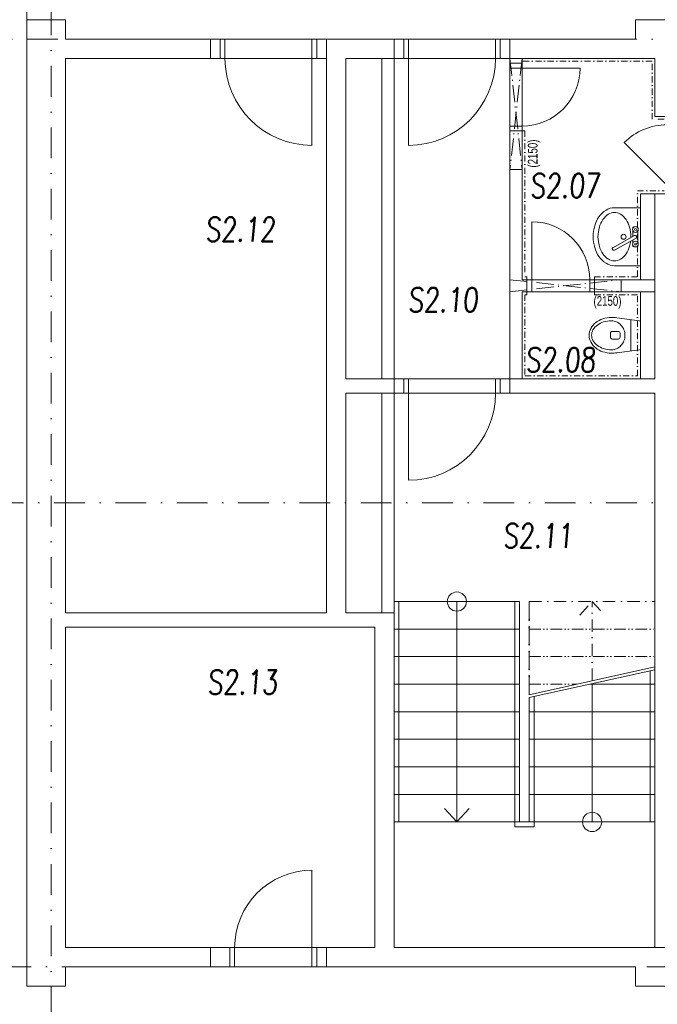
# Model space of a CAD drawing. Header units: millimetres. Extents: x 213386 to 459888, y 74252 to 208052.
# Tile 3 of 256: x 379752 to 386352, y 82745 to 92932. Entities that reach past the tile are written whole.
import ezdxf

# ---------------------------------------------------------------- set-up
doc = ezdxf.new("R2010")
doc.units = ezdxf.units.MM
for name, pattern in [('ACAD_ISO10W100', [18.5, 12, -3, 0.5, -3]), ('ACAD_ISO12W100', [22, 12, -3, 0.5, -3, 0.5, -3]), ('ČERCHOVANÁ', [25.4, 12.7, -6.35, 0, -6.35])]:
    doc.linetypes.add(name, pattern=pattern)
for name, color, linetype, lineweight in [('NOVA', 255, 'Continuous', 0), ('NOVÁ TENKÁ', 255, 'Continuous', 0), ('NOVÁ TLUSTÁ', 255, 'Continuous', 0), ('OBKLAD', 255, 'ČERCHOVANÁ', 0), ('OSY', 255, 'Continuous', 0), ('POPIS2', 255, 'Continuous', 0), ('TENKA', 255, 'Continuous', 0), ('TLUSTA', 255, 'Continuous', 0), ('ZARIZOVAKY', 255, 'Continuous', 0), ('ŽB', 255, 'Continuous', 0)]:
    doc.layers.add(name, color=color, linetype=linetype, lineweight=lineweight)
doc.styles.add('CS-ROMANS', font='romans.shx', dxfattribs={"width": 0.75, "oblique": 5})
doc.styles.get("Standard").update_dxf_attribs({"font": 'arial.ttf'})

# ---------------------------------------------------------------- blocks, each defined once
blk = doc.blocks.new('ZÁCHOD ZÁVĚSNÝ 1')
for p, q in [((-245, 180), (-9, 151)), ((-100, 162), (-100, -162)), ((0, -141), (0, 141)), ((-310, 20), (-310, -20)), ((-230, 40), (-290, 40)), ((-210, -20), (-210, 20)), ((-290, -40), (-230, -40)), ((-245, -180), (-9, -151))]:
    blk.add_line(p, q)
for points in [[(-245, 180, 0.04851), (-300, 185, 0.080575), (-390, 170, 0.089181), (-463, 131, 0.104847), (-513, 69, 0.119451), (-530, 0, 0.119451), (-513, -69, 0.104847), (-463, -131, 0.089181), (-390, -170, 0.080575), (-300, -185, 0.080575)], [(-245, 180, 0.04851), (-300, 185, 0.080575), (-390, 170, 0.089181), (-463, 131, 0.104847), (-513, 69, 0.119451), (-530, 0, 0.119451), (-513, -69, 0.104847), (-463, -131, 0.089181), (-390, -170, 0.080575), (-300, -185, 0.080575)], [(-300, 150, 0.073704), (-381, 138, 0.084553), (-445, 106, 0.106397), (-491, 55, 0.129495), (-505, 0, 0.129495), (-491, -55, 0.106397), (-445, -106, 0.084553), (-381, -138, 0.073704), (-300, -150, 0.073704)], [(-160, 0, 0.092488), (-171, 58, 0.095798), (-201, 106, 0.100885), (-247, 139, 0.104803), (-300, 150, 0.104803)], [(-300, -150, 0.104803), (-247, -139, 0.100885), (-201, -106, 0.095798), (-171, -58, 0.092488), (-160, 0, 0.092488)], [(-300, -185, 0.04851), (-245, -180, 0.000008)], [(-300, -185, 0.04851), (-245, -180, 0.000008)]]:
    blk.add_lwpolyline(points, format="xyb")
for centre, radius, start, end in [((-10, 141), 10, 0, 82.9987), ((-290, 20), 20, 90, 180), ((-230, 20), 20, 0, 90), ((-290, -20), 20, 180, 270), ((-230, -20), 20, 270, 0), ((-10, -141), 10, 277.0013, 0)]:
    blk.add_arc(centre, radius, start, end)
blk = doc.blocks.new('UMYVADLO 60 1')
for p, q in [((300, 0), (-300, 0)), ((300, -269), (300, 0)), ((-300, 0), (-300, -269)), ((-14, -44), (-139, -269)), ((11, -60), (-114, -285)), ((-101, -27), (-101, -36)), ((-93, -27), (-101, -27)), ((-101, -69), (-101, -77)), ((-101, -77), (-93, -77)), ((57, -27), (-60, -27)), ((-60, -77), (-35, -77)), ((1, -77), (57, -77)), ((1, -77), (24, -77)), ((99, -27), (90, -27)), ((90, -77), (99, -77)), ((99, -36), (99, -27)), ((99, -77), (99, -69))]:
    blk.add_line(p, q)
for points in [[(250, -269, -0.137492), (233, -330, -0.107026), (177, -389, -0.080897), (99, -425, -0.06883), (0, -439, -0.06883), (-99, -425, -0.080897), (-177, -389, -0.107026), (-233, -330, -0.137492), (-250, -269, -0.137492), (-233, -207, -0.107026), (-177, -148, -0.080897), (-99, -112, -0.037258), (-46, -101, -0.06883)], [(-10, -99, -0.006936), (0, -99, -0.06883), (99, -112, -0.080897), (177, -148, -0.107026), (233, -207, -0.137492), (250, -269, -0.137492)], [(300, -269, -0.137492), (275, -356, -0.107026), (205, -430, -0.080897), (113, -473, -0.06883), (0, -489, -0.06883), (-113, -473, -0.080897), (-205, -430, -0.107026), (-275, -356, -0.137492), (-300, -269, -0.137492)]]:
    blk.add_lwpolyline(points, format="xyb")
for centre, radius in [((-76, -52), 30), ((-76, -52), 10), ((74, -52), 30), ((74, -52), 10), ((-1, -174), 25.7)]:
    blk.add_circle(centre, radius)
for centre, start, end in [((-1, -52), 327.9946, 147.9946), ((-126, -277), 147.9946, 327.9946)]:
    blk.add_arc(centre, 15, start, end)
blk = doc.blocks.new('P11')
at = {"layer": 'NOVÁ TLUSTÁ', "linetype": 'ACAD_ISO10W100', "ltscale": 15}
for p, q in [((312745, 138791), (312745, 138666)), ((312745, 138791), (313895, 138666)), ((312745, 138666), (313895, 138791)), ((313895, 138666), (313895, 138791))]:
    blk.add_line(p, q, dxfattribs=at)

msp = doc.modelspace()

# ---------------------------------------------------------------- linework, layer by layer
at = {"layer": 'NOVA'}
for points in [[(382826.638, 92732.154), (381841.638, 92732.154)], [(381876.638, 92532.154), (381876.638, 92732.154)], [(382776.638, 92532.154), (382776.638, 92732.154)], [(383726.638, 92732.154), (384726.638, 92732.154)], [(384726.638, 92732.154), (383726.638, 92732.154)], [(383776.638, 92532.154), (383776.638, 92732.154)], [(384676.638, 92532.154), (384676.638, 92732.154)], [(381841.638, 92532.154), (382811.638, 92532.154)], [(383726.638, 92532.154), (384726.638, 92532.154)], [(384726.638, 89217.154), (383726.638, 89217.154)], [(383776.638, 89067.154), (383776.638, 89217.154)], [(384676.638, 89067.154), (384676.638, 89217.154)], [(383726.638, 89067.154), (384726.638, 89067.154)]]:
    msp.add_lwpolyline(points, dxfattribs=at)
for points in [[(382776.638, 92532.154), (382776.638, 91632.154, -0.414213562), (381876.638, 92532.154)], [(383776.638, 92532.154), (383776.638, 91632.154, 0.414213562), (384676.638, 92532.154)], [(386451.638, 91219.654), (386009.696, 91661.596, -0.198912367), (386451.638, 91844.654)], [(383776.638, 89067.154), (383776.638, 88167.154, 0.414213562), (384676.638, 89067.154)]]:
    msp.add_lwpolyline(points, format="xyb", dxfattribs=at)
at = {"layer": 'NOVA', "ltscale": 5}
for points in [[(383726.638, 89067.154), (383776.638, 89067.154), (383776.638, 89217.154), (383726.638, 89217.154)], [(384726.638, 89067.154), (384676.638, 89067.154), (384676.638, 89217.154), (384726.638, 89217.154)]]:
    msp.add_lwpolyline(points, close=True, dxfattribs=at)
at = {"layer": 'NOVÁ TENKÁ', "ltscale": 5}
msp.add_line((382776.638, 83332.154), (382776.638, 84132.154), dxfattribs=at)
at = {"layer": 'NOVÁ TENKÁ'}
for points in [[(384826.638, 92482.154), (384951.638, 92482.154)], [(384826.638, 91832.154), (384826.638, 92432.154)], [(384951.638, 92432.154), (384951.638, 91832.154)], [(384826.638, 91782.154), (384951.638, 91782.154)], [(385001.638, 90242.154), (385001.638, 90117.154)], [(385051.638, 90242.154), (385651.638, 90242.154)], [(385701.638, 90242.154), (385701.638, 90117.154)], [(385651.638, 90117.154), (385051.638, 90117.154)], [(381926.638, 83332.154), (381926.638, 83132.154)], [(381976.638, 83332.154), (382776.638, 83332.154)], [(382826.638, 83332.154), (382826.638, 83132.154)], [(382776.638, 83132.154), (381976.638, 83132.154)]]:
    msp.add_lwpolyline(points, dxfattribs=at)
for points in [[(384951.638, 92432.154), (385551.638, 92432.154, -0.414213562), (384951.638, 91832.154)], [(385051.638, 90242.154), (385051.638, 90842.154, -0.414213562), (385651.638, 90242.154)]]:
    msp.add_lwpolyline(points, format="xyb", dxfattribs=at)
at = {"layer": 'NOVÁ TENKÁ', "ltscale": 5}
msp.add_arc((382776.638, 83332.154), 800, 90, 180, dxfattribs=at)
at = {"layer": 'NOVÁ TLUSTÁ'}
for p, q in [((381726.638, 92532.154), (381841.638, 92532.154)), ((382811.638, 92532.154), (382926.638, 92532.154)), ((383501.638, 92532.154), (383501.638, 89217.154)), ((383626.638, 92532.154), (383626.638, 89217.154)), ((383626.638, 92532.154), (383726.638, 92532.154)), ((384726.638, 92532.154), (384826.638, 92532.154)), ((384951.638, 90242.154), (385051.638, 90242.154)), ((385651.638, 90242.154), (386326.638, 90242.154)), ((384951.638, 90117.154), (385051.638, 90117.154)), ((385651.638, 90117.154), (386326.638, 90117.154)), ((383501.638, 89067.154), (383501.638, 86797.154)), ((383626.638, 89067.154), (383626.638, 86797.154)), ((383626.638, 89067.154), (383726.638, 89067.154)), ((384826.638, 89067.154), (384726.638, 89067.154)), ((381726.638, 83332.154), (381976.638, 83332.154)), ((382776.638, 83332.154), (382926.638, 83332.154))]:
    msp.add_line(p, q, dxfattribs=at)
at = {"layer": 'NOVÁ TLUSTÁ', "ltscale": 5}
msp.add_line((386176.638, 90117.154), (386176.638, 89217.154), dxfattribs=at)
at = {"layer": 'NOVÁ TLUSTÁ'}
for points in [[(379826.638, 93082.154), (379826.638, 92932.154)], [(380076.638, 93082.154), (380076.638, 92932.154)], [(381726.638, 92732.154), (381726.638, 92532.154)], [(381841.638, 92732.154), (381726.638, 92732.154)], [(381826.673, 92533.168), (381826.673, 92733.168)], [(382826.638, 92532.154), (382826.638, 92732.154)], [(382826.638, 92732.154), (382926.638, 92732.154)], [(383626.638, 92532.154), (383626.638, 92732.154)], [(383726.638, 92732.154), (383626.638, 92732.154)], [(383626.638, 92732.154), (383726.638, 92732.154)], [(383726.638, 92532.154), (383726.638, 92732.154)], [(384726.638, 92732.154), (384826.638, 92732.154)], [(384726.638, 92532.154), (384726.638, 92732.154)], [(384726.638, 92732.154), (384826.638, 92732.154)], [(384826.638, 92532.154), (384826.638, 92732.154)], [(384826.638, 92432.154), (384826.638, 92532.154)], [(384951.638, 92432.154), (384951.638, 92532.154)], [(384826.638, 92432.154), (384951.638, 92432.154)], [(384826.638, 89217.154), (384826.638, 91832.154)], [(384826.638, 91832.154), (384951.638, 91832.154)], [(384951.638, 90242.154), (384951.638, 91832.154)], [(385051.638, 90242.154), (385051.638, 90117.154)], [(385651.638, 90242.154), (385651.638, 90117.154)], [(384951.638, 89217.154), (384951.638, 90117.154)], [(383626.638, 89067.154), (383626.638, 89217.154)], [(383726.638, 89217.154), (383626.638, 89217.154)], [(383726.638, 89067.154), (383726.638, 89217.154)], [(384726.638, 89067.154), (384726.638, 89217.154)], [(384726.638, 89217.154), (384826.638, 89217.154)], [(384826.638, 89217.154), (384826.638, 89067.154)], [(381726.638, 83132.154), (381726.638, 83332.154)], [(381976.638, 83332.154), (381976.638, 83132.154)], [(382776.638, 83332.154), (382776.638, 83132.154)], [(382926.638, 83132.154), (382926.638, 83332.154)], [(381976.638, 83132.154), (381726.638, 83132.154)], [(382776.638, 83132.154), (382926.638, 83132.154)]]:
    msp.add_lwpolyline(points, dxfattribs=at)
at = {"layer": 'NOVÁ TLUSTÁ', "ltscale": 5}
msp.add_lwpolyline([(386326.638, 91132.154), (386176.638, 91132.154), (386176.638, 90242.154)], dxfattribs=at)
at = {"layer": 'OBKLAD', "ltscale": 5}
for p, q in [((384981.638, 92502.154), (384951.638, 92502.154)), ((384951.638, 91782.154), (384981.638, 91782.154)), ((385001.638, 90242.154), (385001.638, 90272.154)), ((385701.638, 90242.154), (385701.638, 90272.154)), ((385001.638, 90117.154), (385001.638, 90087.154)), ((385701.638, 90117.154), (385701.638, 90087.154))]:
    msp.add_line(p, q, dxfattribs=at)
for points in [[(386421.638, 91902.154), (386296.638, 91902.154), (386296.638, 92502.154), (384981.638, 92502.154)], [(384981.638, 91782.154), (384981.638, 90272.154), (385001.638, 90272.154)], [(385701.638, 90272.154), (386146.638, 90272.154), (386146.638, 91162.154), (386421.638, 91162.154)], [(385001.638, 90087.154), (384981.638, 90087.154), (384981.638, 89247.154), (386146.638, 89247.154), (386146.638, 90087.154), (385701.638, 90087.154)]]:
    msp.add_lwpolyline(points, dxfattribs=at)
at = {"layer": 'OSY', "linetype": 'ČERCHOVANÁ', "ltscale": 25}
for p, q in [((380076.638, 100709.563), (380076.638, 76457.929)), ((385226.638, 92732.154), (372474.222, 92732.154)), ((400113.194, 92732.154), (385301.638, 92732.154)), ((400113.194, 87932.154), (372474.222, 87932.154)), ((381776.638, 83132.154), (372474.222, 83132.154)), ((398626.638, 83132.154), (382976.638, 83132.154))]:
    msp.add_line(p, q, dxfattribs=at)
at = {"layer": 'TENKA'}
for p, q in [((383626.638, 86912.154), (384926.638, 86912.154)), ((383676.638, 86912.154), (383676.638, 84632.154)), ((384276.638, 86912.154), (384276.638, 84632.154)), ((384926.638, 86912.154), (384926.638, 84632.154)), ((383626.638, 86627.154), (384926.638, 86627.154)), ((383626.638, 86342.154), (384926.638, 86342.154)), ((386276.638, 84632.154), (386276.638, 86193.833)), ((383626.638, 86057.154), (384926.638, 86057.154)), ((385657.024, 86057.154), (386326.638, 86057.154)), ((385676.638, 84632.154), (385676.638, 86061.481)), ((385026.638, 85918.1), (385026.638, 84632.154)), ((383626.638, 85772.154), (384926.638, 85772.154)), ((385026.638, 85772.154), (386326.638, 85772.154)), ((383626.638, 85487.154), (384926.638, 85487.154)), ((385026.638, 85487.154), (386326.638, 85487.154)), ((383626.638, 85202.154), (384926.638, 85202.154)), ((385026.638, 85202.154), (386326.638, 85202.154)), ((383626.638, 84917.154), (384926.638, 84917.154)), ((385026.638, 84917.154), (386326.638, 84917.154)), ((383626.638, 84632.154), (386326.638, 84632.154))]:
    msp.add_line(p, q, dxfattribs=at)
at = {"layer": 'TENKA', "linetype": 'ČERCHOVANÁ', "ltscale": 10}
for p, q in [((385026.638, 86912.154), (386326.638, 86912.154)), ((385026.638, 86912.154), (385026.638, 85948.821)), ((385676.638, 86092.202), (385676.638, 86912.154))]:
    msp.add_line(p, q, dxfattribs=at)
at = {"layer": 'TENKA', "linetype": 'ACAD_ISO12W100', "ltscale": 10}
for p, q in [((385026.638, 86627.154), (386326.638, 86627.154)), ((385026.638, 86342.154), (386326.638, 86342.154)), ((385026.638, 86057.154), (385517.754, 86057.154))]:
    msp.add_line(p, q, dxfattribs=at)
at = {"layer": 'TENKA', "ltscale": 5}
for p, q in [((385026.638, 85948.821), (386326.638, 86235.583)), ((385026.638, 85918.1), (386326.638, 86204.862))]:
    msp.add_line(p, q, dxfattribs=at)
at = {"layer": 'TENKA'}
for points in [[(384876.638, 86912.154), (384876.638, 84582.154), (385076.638, 84582.154), (385076.638, 85929.129)], [(384926.638, 86912.154), (384926.638, 84632.154), (385026.638, 84632.154), (385026.638, 85918.1)], [(384150.219, 84772.154), (384276.638, 84632.154), (384405.227, 84772.154)]]:
    msp.add_lwpolyline(points, dxfattribs=at)
at = {"layer": 'TENKA', "linetype": 'ČERCHOVANÁ', "ltscale": 10}
for points in [[(385026.638, 85948.821), (385026.638, 86912.154)], [(385550.219, 86772.154), (385676.638, 86912.154), (385805.227, 86772.154)]]:
    msp.add_lwpolyline(points, dxfattribs=at)
at = {"layer": 'TENKA'}
for centre in [(384276.638, 86912.154), (385676.638, 84632.154)]:
    msp.add_circle(centre, 99.364, dxfattribs=at)
at = {"layer": 'TLUSTA'}
for p in [(380226.638, 83132.154), (379826.638, 82932.154)]:
    msp.add_line(p, (380226.638, 82932.154), dxfattribs=at)
at = {"layer": 'ŽB'}
for p, q in [((379826.638, 92932.154), (380226.638, 92932.154)), ((379826.638, 92932.154), (380226.638, 92932.154)), ((386126.638, 92732.154), (386126.638, 92932.154)), ((386126.638, 92932.154), (386526.638, 92932.154)), ((380226.638, 92732.154), (381726.638, 92732.154)), ((382926.638, 92732.154), (382926.638, 86797.154)), ((382926.638, 92732.154), (383626.638, 92732.154)), ((380226.638, 92532.154), (381726.638, 92532.154)), ((383126.638, 92532.154), (383126.638, 89217.154)), ((383126.638, 92532.154), (383626.638, 92532.154)), ((384826.638, 92532.154), (386326.638, 92532.154)), ((386326.638, 92532.154), (386326.638, 91932.154)), ((386326.638, 91932.154), (386526.638, 91932.154)), ((386326.638, 91132.154), (386326.638, 89217.154)), ((386326.638, 91132.154), (386526.638, 91132.154)), ((383126.638, 89217.154), (383626.638, 89217.154)), ((384826.638, 89217.154), (386326.638, 89217.154)), ((383126.638, 89067.154), (383626.638, 89067.154)), ((383126.638, 89067.154), (383126.638, 86797.154)), ((384826.638, 89067.154), (386326.638, 89067.154)), ((386326.638, 89067.154), (386326.638, 84532.154)), ((380226.638, 86797.154), (382926.638, 86797.154)), ((383126.638, 86797.154), (383626.638, 86797.154)), ((383626.638, 86797.154), (383626.638, 83332.154)), ((380226.638, 86647.154), (382926.638, 86647.154)), ((382926.638, 86647.154), (383426.638, 86647.154)), ((383426.638, 86647.154), (383426.638, 83332.154)), ((386326.638, 84532.154), (386326.638, 83332.154)), ((380226.638, 83332.154), (381726.638, 83332.154)), ((382926.638, 83332.154), (383426.638, 83332.154)), ((383626.638, 83332.154), (386526.638, 83332.154)), ((380226.638, 83132.154), (381726.638, 83132.154)), ((382926.638, 83132.154), (386126.638, 83132.154)), ((386126.638, 83132.154), (386126.638, 82932.154)), ((386126.638, 82932.154), (386526.638, 82932.154))]:
    msp.add_line(p, q, dxfattribs=at)
for points in [[(380226.638, 92932.154), (379826.638, 92932.154)], [(379826.638, 92932.154), (379826.638, 82932.154), (380226.638, 82932.154), (380226.638, 83132.154)], [(380226.638, 92732.154), (380226.638, 92932.154)], [(386076.638, 92732.154), (384826.638, 92732.154)], [(380226.638, 86797.154), (380226.638, 92532.154)], [(380226.638, 83332.154), (380226.638, 86647.154)]]:
    msp.add_lwpolyline(points, dxfattribs=at)

# ---------------------------------------------------------------- block references
at = {"layer": 'NOVÁ TLUSTÁ', "rotation": 270}
msp.add_blockref('P11', (246160.743, 405277.238), dxfattribs=at)
at = {"layer": 'NOVÁ TLUSTÁ'}
msp.add_blockref('P11', (72081.555, -48548.741), dxfattribs=at)
at = {"layer": 'ZARIZOVAKY', "xscale": -1, "rotation": 270.0000000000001}
msp.add_blockref('UMYVADLO 60 1', (386176.638, 90687.154), dxfattribs=at)
at = {"layer": 'ZARIZOVAKY'}
msp.add_blockref('ZÁCHOD ZÁVĚSNÝ 1', (386176.638, 89667.154), dxfattribs=at)

# ---------------------------------------------------------------- texts
at = {"layer": 'OBKLAD', "color": 10, "ltscale": 15, "insert": (385011.518, 91402.266), "char_height": 100, "attachment_point": 1, "rotation": 90}
msp.add_mtext_dynamic_manual_height_columns('{\\Fcs_romns|c0;\\W0.75;(2150)}', width=295.05305, gutter_width=12.5, heights=[0], dxfattribs=at)
at = {"layer": 'OBKLAD', "color": 10, "ltscale": 15, "insert": (385690.99, 90072.275), "char_height": 100, "attachment_point": 1}
msp.add_mtext_dynamic_manual_height_columns('{\\Fcs_romns|c0;\\W0.75;(2150)}', width=295.05305, gutter_width=12.5, heights=[0], dxfattribs=at)
at = {"layer": 'POPIS2', "ltscale": 15, "style": 'CS-ROMANS', "oblique": 5, "width": 0.75}
for s, p in [('S2.07', (385032.343, 91090.604)), ('S2.12', (381672.2, 90638.196)), ('S2.10', (383770.838, 89909.12)), ('S2.08', (384986.018, 89288.086)), ('S2.11', (384752.702, 87468.337)), ('S2.13', (381694.085, 85953.903))]:
    msp.add_text(s, height=250, dxfattribs=at).set_placement(p)

doc.saveas('drawing.dxf')
